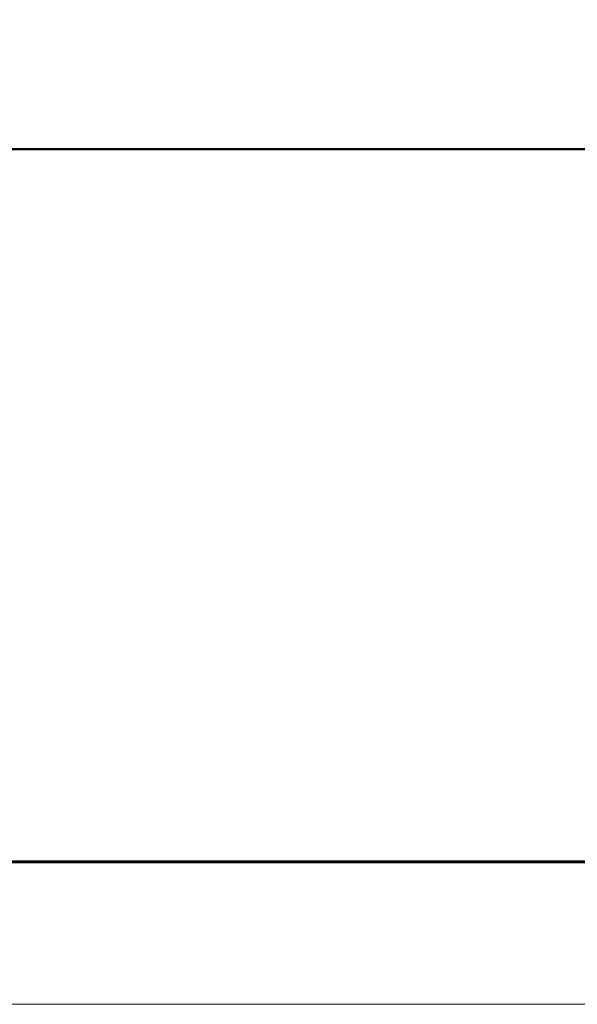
# Model space of a CAD drawing. Header units: millimetres. Extents: x 523431 to 527346, y -48565 to -47721.
# Tile 14 of 217: x 523533 to 523552, y -48565 to -48530. Entities that reach past the tile are written whole.
import ezdxf
from ezdxf.enums import TextEntityAlignment as Align

# ---------------------------------------------------------------- set-up
doc = ezdxf.new("R2010")
doc.units = ezdxf.units.MM
for name, color, linetype, lineweight in [('LIN_Основная сплошная', 50, 'Continuous', 50), ('ВК-линия контур', 132, 'Continuous', 15), ('ВК-линия толстая', 30, 'Continuous', 60), ('ВК-Текст', 1, 'Continuous', 30)]:
    doc.layers.add(name, color=color, linetype=linetype, lineweight=lineweight)
doc.styles.get("Standard").update_dxf_attribs({"font": 'arial.ttf'})

# ---------------------------------------------------------------- blocks, each defined once
blk = doc.blocks.new('*U10')
at = {"layer": 'ВК-линия контур', "color": 0}
blk.add_line((0, 0), (-210, 0), dxfattribs=at)
at = {"layer": 'ВК-линия толстая', "color": 0}
blk.add_lwpolyline([(-190, 5), (-190, 292), (-5, 292), (-5, 5)], close=True, dxfattribs=at)
at = {"layer": 'ВК-Текст', "color": 0}
blk.add_attdef('ЛИСТ_АЛ', text='', height=2.5, dxfattribs=at).set_placement((-10, 288.5), align=Align.MIDDLE_CENTER)
at = {"layer": 'ВК-Текст', "color": 0, "ltscale": 0.5}
blk.add_attdef('ВЕРХНИЙ_ШИФР', text='', height=0.000005, rotation=180, dxfattribs=at).set_placement((-190, 278), align=Align.MIDDLE_CENTER)
at = {"layer": 'ВК-Текст', "color": 0, "flags": 12}
blk.add_attdef('ФОРМАТ_ЛИСТА', (-42, 1.558), '', height=2.5, dxfattribs=at)

msp = doc.modelspace()

# ---------------------------------------------------------------- linework, layer by layer
at = {"layer": 'LIN_Основная сплошная', "color": 7}
msp.add_line((523467.29, -48534.746), (523652.29, -48534.746), dxfattribs=at)

# ---------------------------------------------------------------- block references
msp.add_blockref('*U10', (523657.29, -48564.746))

doc.saveas('drawing.dxf')
